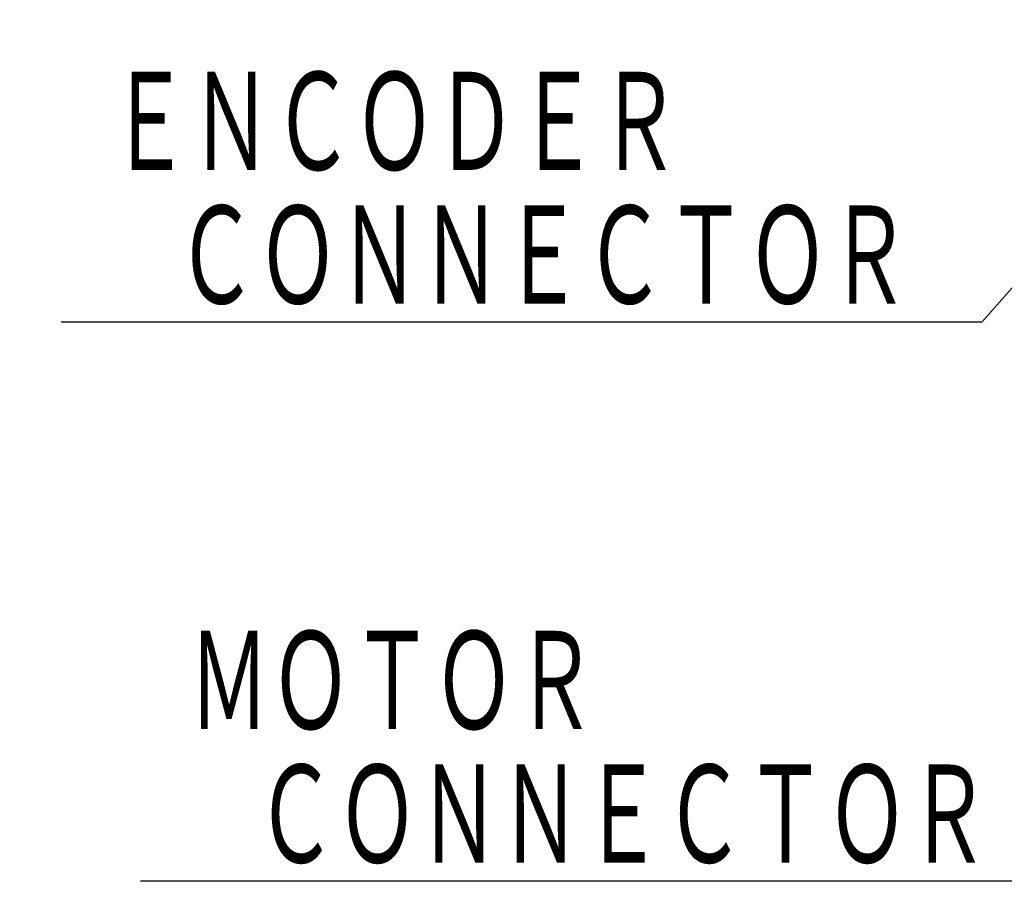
# Model space of a CAD drawing. Header units: millimetres. Extents: x 0 to 1071, y 0 to 742.
# Tile 33 of 126: x 179 to 257, y 352 to 419. Entities that reach past the tile are written whole.
import ezdxf

# ---------------------------------------------------------------- set-up
doc = ezdxf.new("R2010")
doc.units = ezdxf.units.MM
doc.header["$LTSCALE"] = 0.454724
doc.layers.add('NoLayerName_001', color=7, linetype='Continuous')
doc.styles.get("Standard").update_dxf_attribs({"font": 'txt', "bigfont": 'extfont2'})
doc.dimstyles.get("Standard").update_dxf_attribs({"dimtxt": 2.5, "dimasz": 2.5, "dimexe": 1, "dimexo": 1, "dimtad": 1, "dimdec": 3, "dimzin": 0, "dimdsep": 46, "dimtxsty": 'Standard', "dimcen": 2.5, "dimadec": 3, "dimazin": 0, "dimtfac": 0.75, "dimtdec": 3, "dimtmove": 0, "dimatfit": 3, "dimfxl": 1, "dimarcsym": 0})

msp = doc.modelspace()

# ---------------------------------------------------------------- texts
at = {"layer": 'NoLayerName_001', "color": 3, "lineweight": 13, "char_height": 8.75, "attachment_point": 7}
for s, insert in [('\\A1;\\W0.6667;ＥＮＣＯＤＥＲ', (186.375, 406.75)), ('\\A1;\\W0.6667;ＭＯＴＯＲ', (192.625, 362.8169))]:
    msp.add_mtext(s, dxfattribs=dict(at, insert=insert))
at = {"layer": 'NoLayerName_001', "color": 3, "linetype": 'Continuous', "lineweight": 13, "char_height": 8.75, "attachment_point": 9, "line_spacing_factor": 0.6}
for insert in [(249.375, 396.25), (255.625, 352.3169)]:
    msp.add_mtext('\\A1;\\W0.6667;ＣＯＮＮＥＣＴＯＲ', dxfattribs=dict(at, insert=insert))

# ---------------------------------------------------------------- leaders
at = {"layer": 'NoLayerName_001', "color": 3, "linetype": 'Continuous', "lineweight": 13, "annotation_type": 0, "has_hookline": 1, "hookline_direction": 1, "text_width": 66.7542}
for points in [[(283.9113, 428.5586), (255, 395.625), (250, 395.625)], [(285.9613, 380.3586), (261.25, 351.6919), (256.25, 351.6919)]]:
    msp.add_leader(points, dimstyle='Standard', override={"dimtxt": 8.75, "dimasz": 5, "dimldrblk": 'OPEN30'}, dxfattribs=at)

doc.saveas('drawing.dxf')
